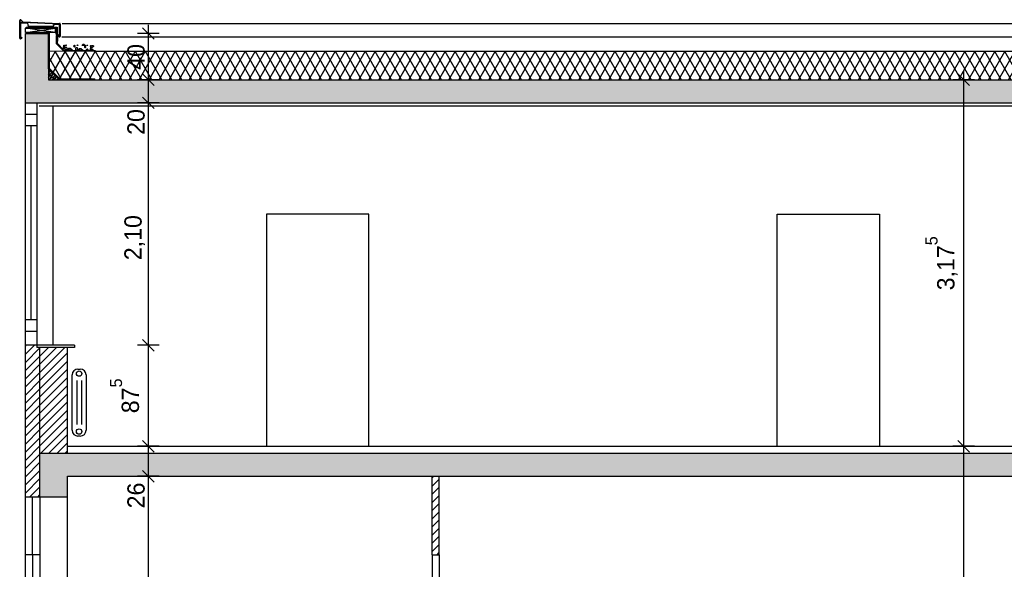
# Model space of a CAD drawing. Extents: x 1 to 209, y 0 to 18.
# Tile 16 of 63: x 29.07 to 37.6, y 9.6 to 14.36. Entities that reach past the tile are written whole.
import ezdxf

# ---------------------------------------------------------------- set-up
doc = ezdxf.new("R2010")
doc.units = 0
doc.header["$MEASUREMENT"] = 0
for name, color, linetype in [('A_1 Dämmung', 7, 'Continuous'), ('A_1 Holz', 7, 'Continuous'), ('A_DE_DECKE', 7, 'Continuous'), ('P_BM_ROHBAU', 7, 'Continuous'), ('P_ZE_SYMBOL', 7, 'Continuous'), ('R_NT_DACH', 7, 'Continuous'), ('R_NT_FENSTER', 7, 'Continuous'), ('R_NT_STAHL', 7, 'Continuous'), ('R_NT_TUER', 7, 'Continuous'), ('R_TR_HIDDEN', 7, 'Continuous'), ('Schraffuren', 7, 'Continuous')]:
    doc.layers.add(name, color=color, linetype=linetype)
doc.styles.add('ERSTELLTER_STIL_1', font='txt')
doc.dimstyles.new('ERSTELLTER_STIL__1', dxfattribs={"dimtxt": 0.15, "dimasz": 0.095, "dimexe": 0.18, "dimexo": 0, "dimgap": 0.09, "dimtad": 1, "dimzin": 0, "dimdsep": 46, "dimtxsty": 'ERSTELLTER_STIL_1', "dimblk": 'ARROWHEAD_6', "dimblk1": 'ARROWHEAD_6', "dimblk2": 'ARROWHEAD_6', "dimcen": 0.09, "dimclrd": 7, "dimclre": 7, "dimclrt": 7, "dimadec": 0, "dimazin": 0, "dimtfac": 1, "dimtdec": 4, "dimtmove": 0, "dimatfit": 3, "dimfxl": 0, "dimtolj": 1, "dimtzin": 0, "dimarcsym": 0})
pattern_1 = [(45, (29.120697, 7.782063), (-0.03535534, 0.03535534), [])]
pattern_2 = [(45, (29.1207, 7.78206), (-0.0919239, 0.0919239), []), (45, (29.07473, 7.82802), (-0.0919239, 0.0919239), [0.0975, -0.0325])]

# ---------------------------------------------------------------- blocks, each defined once
blk = doc.blocks.new('*D40', base_point=(29.1207, 7.7821))
at = {"layer": 'P_BM_ROHBAU', "linetype": 'Continuous'}
for p, q in [((30.1357, 4.9021), (30.2357, 4.8021)), ((30.2794, 4.8521), (30.0919, 4.8521)), ((30.1857, 4.3521), (30.1857, 4.8521)), ((30.2794, 4.3521), (30.0919, 4.3521)), ((30.1357, 4.4021), (30.2357, 4.3021)), ((30.1857, 4.2771), (30.1857, 4.3521))]:
    blk.add_line(p, q, dxfattribs=at)
at = {"layer": 'P_BM_ROHBAU', "char_height": 0.15, "attachment_point": 7, "rotation": 90, "style": 'ERSTELLTER_STIL_1'}
for s, insert in [('{40}', (30.1557, 13.9232)), ('{20}', (30.1557, 13.3594)), ('{2,10}', (30.1557, 12.2737)), ('{87\\A1{\\H0.7x;\\S5^  ;}}', (30.1067, 10.9482)), ('{26}', (30.1557, 10.1244)), ('{2,94}', (30.1557, 8.7325)), ('{20}', (30.1557, 7.5121)), ('{23}', (29.9832, 7.0332)), ('{40}', (30.1557, 6.7182)), ('{1,55}', (30.1557, 5.6575)), ('{23}', (30.1557, 4.5744)), ('{50}', (30.1557, 4.0744))]:
    blk.add_mtext(s, dxfattribs=dict(at, insert=insert))
blk = doc.blocks.new('ARROWHEAD_6')
at = {"color": 0, "linetype": 'Continuous', "lineweight": 0}
for p, q in [((0, 0), (-1, 0)), ((-0.5, -0.5), (0.5, 0.5))]:
    blk.add_line(p, q, dxfattribs=at)
blk = doc.blocks.new('*D41', base_point=(29.1207, 7.7821))
at = {"layer": 'P_BM_ROHBAU', "linetype": 'Continuous'}
for p, q in [((30.1857, 5.0821), (30.1857, 6.6321)), ((30.1357, 5.1321), (30.2357, 5.0321)), ((30.2794, 5.0821), (30.0919, 5.0821)), ((30.1857, 4.8521), (30.1857, 5.0821)), ((30.1357, 4.9021), (30.2357, 4.8021)), ((30.2794, 4.8521), (30.0919, 4.8521))]:
    blk.add_line(p, q, dxfattribs=at)
at = {"layer": 'P_BM_ROHBAU', "char_height": 0.15, "attachment_point": 7, "rotation": 90, "style": 'ERSTELLTER_STIL_1'}
for s, insert in [('{40}', (30.1557, 13.9232)), ('{20}', (30.1557, 13.3594)), ('{2,10}', (30.1557, 12.2737)), ('{87\\A1{\\H0.7x;\\S5^  ;}}', (30.1067, 10.9482)), ('{26}', (30.1557, 10.1244)), ('{2,94}', (30.1557, 8.7325)), ('{20}', (30.1557, 7.5121)), ('{23}', (29.9832, 7.0332)), ('{40}', (30.1557, 6.7182)), ('{1,55}', (30.1557, 5.6575)), ('{23}', (30.1557, 4.5744)), ('{50}', (30.1557, 4.0744))]:
    blk.add_mtext(s, dxfattribs=dict(at, insert=insert))
blk = doc.blocks.new('*D42', base_point=(29.1207, 7.7821))
at = {"layer": 'P_BM_ROHBAU', "linetype": 'Continuous'}
for p, q in [((30.1357, 6.6821), (30.2357, 6.5821)), ((30.2794, 6.6321), (30.0919, 6.6321)), ((30.1857, 5.0821), (30.1857, 6.6321)), ((30.1357, 5.1321), (30.2357, 5.0321))]:
    blk.add_line(p, q, dxfattribs=at)
at = {"layer": 'P_BM_ROHBAU', "char_height": 0.15, "attachment_point": 7, "rotation": 90, "style": 'ERSTELLTER_STIL_1'}
for s, insert in [('{40}', (30.1557, 13.9232)), ('{20}', (30.1557, 13.3594)), ('{2,10}', (30.1557, 12.2737)), ('{87\\A1{\\H0.7x;\\S5^  ;}}', (30.1067, 10.9482)), ('{26}', (30.1557, 10.1244)), ('{2,94}', (30.1557, 8.7325)), ('{20}', (30.1557, 7.5121)), ('{23}', (29.9832, 7.0332)), ('{40}', (30.1557, 6.7182)), ('{1,55}', (30.1557, 5.6575)), ('{23}', (30.1557, 4.5744)), ('{50}', (30.1557, 4.0744))]:
    blk.add_mtext(s, dxfattribs=dict(at, insert=insert))
blk = doc.blocks.new('*D43', base_point=(29.1207, 7.7821))
at = {"layer": 'P_BM_ROHBAU', "linetype": 'Continuous'}
for p, q in [((30.1357, 7.0821), (30.2357, 6.9821)), ((30.1857, 6.6321), (30.1857, 7.0321)), ((30.1357, 6.6821), (30.2357, 6.5821)), ((30.2794, 6.6321), (30.0919, 6.6321))]:
    blk.add_line(p, q, dxfattribs=at)
at = {"layer": 'P_BM_ROHBAU', "char_height": 0.15, "attachment_point": 7, "rotation": 90, "style": 'ERSTELLTER_STIL_1'}
for s, insert in [('{40}', (30.1557, 13.9232)), ('{20}', (30.1557, 13.3594)), ('{2,10}', (30.1557, 12.2737)), ('{87\\A1{\\H0.7x;\\S5^  ;}}', (30.1067, 10.9482)), ('{26}', (30.1557, 10.1244)), ('{2,94}', (30.1557, 8.7325)), ('{20}', (30.1557, 7.5121)), ('{23}', (29.9832, 7.0332)), ('{40}', (30.1557, 6.7182)), ('{1,55}', (30.1557, 5.6575)), ('{23}', (30.1557, 4.5744)), ('{50}', (30.1557, 4.0744))]:
    blk.add_mtext(s, dxfattribs=dict(at, insert=insert))
blk = doc.blocks.new('*D44', base_point=(29.1207, 7.7821))
at = {"layer": 'P_BM_ROHBAU', "linetype": 'Continuous'}
for p, q in [((30.2794, 7.2621), (30.0919, 7.2621)), ((30.1357, 7.3121), (30.2357, 7.2121)), ((30.1857, 7.0321), (30.1857, 7.2621)), ((30.1357, 7.0821), (30.2357, 6.9821)), ((30.2794, 7.0321), (30.0919, 7.0321)), ((30.1857, 6.6321), (30.1857, 7.0321))]:
    blk.add_line(p, q, dxfattribs=at)
at = {"layer": 'P_BM_ROHBAU', "char_height": 0.15, "attachment_point": 7, "rotation": 90, "style": 'ERSTELLTER_STIL_1'}
for s, insert in [('{40}', (30.1557, 13.9232)), ('{20}', (30.1557, 13.3594)), ('{2,10}', (30.1557, 12.2737)), ('{87\\A1{\\H0.7x;\\S5^  ;}}', (30.1067, 10.9482)), ('{26}', (30.1557, 10.1244)), ('{2,94}', (30.1557, 8.7325)), ('{20}', (30.1557, 7.5121)), ('{23}', (29.9832, 7.0332)), ('{40}', (30.1557, 6.7182)), ('{1,55}', (30.1557, 5.6575)), ('{23}', (30.1557, 4.5744)), ('{50}', (30.1557, 4.0744))]:
    blk.add_mtext(s, dxfattribs=dict(at, insert=insert))
blk = doc.blocks.new('*D45', base_point=(29.1207, 7.7821))
at = {"layer": 'P_BM_ROHBAU', "linetype": 'Continuous'}
for p, q in [((30.1857, 7.4621), (30.1857, 10.4021)), ((30.1357, 7.5121), (30.2357, 7.4121)), ((30.2794, 7.4621), (30.0919, 7.4621)), ((30.1857, 7.2621), (30.1857, 7.4621)), ((30.2794, 7.2621), (30.0919, 7.2621)), ((30.1357, 7.3121), (30.2357, 7.2121))]:
    blk.add_line(p, q, dxfattribs=at)
at = {"layer": 'P_BM_ROHBAU', "char_height": 0.15, "attachment_point": 7, "rotation": 90, "style": 'ERSTELLTER_STIL_1'}
for s, insert in [('{40}', (30.1557, 13.9232)), ('{20}', (30.1557, 13.3594)), ('{2,10}', (30.1557, 12.2737)), ('{87\\A1{\\H0.7x;\\S5^  ;}}', (30.1067, 10.9482)), ('{26}', (30.1557, 10.1244)), ('{2,94}', (30.1557, 8.7325)), ('{20}', (30.1557, 7.5121)), ('{23}', (29.9832, 7.0332)), ('{40}', (30.1557, 6.7182)), ('{1,55}', (30.1557, 5.6575)), ('{23}', (30.1557, 4.5744)), ('{50}', (30.1557, 4.0744))]:
    blk.add_mtext(s, dxfattribs=dict(at, insert=insert))
blk = doc.blocks.new('*D46', base_point=(29.1207, 7.7821))
at = {"layer": 'P_BM_ROHBAU', "linetype": 'Continuous'}
for p, q in [((30.1357, 10.4521), (30.2357, 10.3521)), ((30.2794, 10.4021), (30.0919, 10.4021)), ((30.1857, 7.4621), (30.1857, 10.4021)), ((30.1357, 7.5121), (30.2357, 7.4121))]:
    blk.add_line(p, q, dxfattribs=at)
at = {"layer": 'P_BM_ROHBAU', "char_height": 0.15, "attachment_point": 7, "rotation": 90, "style": 'ERSTELLTER_STIL_1'}
for s, insert in [('{40}', (30.1557, 13.9232)), ('{20}', (30.1557, 13.3594)), ('{2,10}', (30.1557, 12.2737)), ('{87\\A1{\\H0.7x;\\S5^  ;}}', (30.1067, 10.9482)), ('{26}', (30.1557, 10.1244)), ('{2,94}', (30.1557, 8.7325)), ('{20}', (30.1557, 7.5121)), ('{23}', (29.9832, 7.0332)), ('{40}', (30.1557, 6.7182)), ('{1,55}', (30.1557, 5.6575)), ('{23}', (30.1557, 4.5744)), ('{50}', (30.1557, 4.0744))]:
    blk.add_mtext(s, dxfattribs=dict(at, insert=insert))
blk = doc.blocks.new('*D47', base_point=(29.1207, 7.7821))
at = {"layer": 'P_BM_ROHBAU', "linetype": 'Continuous'}
for p, q in [((30.1357, 10.7121), (30.2357, 10.6121)), ((30.2794, 10.6621), (30.0919, 10.6621)), ((30.1857, 10.4021), (30.1857, 10.6621)), ((30.1357, 10.4521), (30.2357, 10.3521)), ((30.2794, 10.4021), (30.0919, 10.4021))]:
    blk.add_line(p, q, dxfattribs=at)
at = {"layer": 'P_BM_ROHBAU', "char_height": 0.15, "attachment_point": 7, "rotation": 90, "style": 'ERSTELLTER_STIL_1'}
for s, insert in [('{40}', (30.1557, 13.9232)), ('{20}', (30.1557, 13.3594)), ('{2,10}', (30.1557, 12.2737)), ('{87\\A1{\\H0.7x;\\S5^  ;}}', (30.1067, 10.9482)), ('{26}', (30.1557, 10.1244)), ('{2,94}', (30.1557, 8.7325)), ('{20}', (30.1557, 7.5121)), ('{23}', (29.9832, 7.0332)), ('{40}', (30.1557, 6.7182)), ('{1,55}', (30.1557, 5.6575)), ('{23}', (30.1557, 4.5744)), ('{50}', (30.1557, 4.0744))]:
    blk.add_mtext(s, dxfattribs=dict(at, insert=insert))
blk = doc.blocks.new('*D48', base_point=(29.1207, 7.7821))
at = {"layer": 'P_BM_ROHBAU', "linetype": 'Continuous'}
for p, q in [((30.1857, 11.5371), (30.1857, 13.6371)), ((30.2794, 11.5371), (30.0919, 11.5371)), ((30.1357, 11.5871), (30.2357, 11.4871)), ((30.1857, 10.6621), (30.1857, 11.5371)), ((30.1357, 10.7121), (30.2357, 10.6121)), ((30.2794, 10.6621), (30.0919, 10.6621))]:
    blk.add_line(p, q, dxfattribs=at)
at = {"layer": 'P_BM_ROHBAU', "char_height": 0.15, "attachment_point": 7, "rotation": 90, "style": 'ERSTELLTER_STIL_1'}
for s, insert in [('{40}', (30.1557, 13.9232)), ('{20}', (30.1557, 13.3594)), ('{2,10}', (30.1557, 12.2737)), ('{87\\A1{\\H0.7x;\\S5^  ;}}', (30.1067, 10.9482)), ('{26}', (30.1557, 10.1244)), ('{2,94}', (30.1557, 8.7325)), ('{20}', (30.1557, 7.5121)), ('{23}', (29.9832, 7.0332)), ('{40}', (30.1557, 6.7182)), ('{1,55}', (30.1557, 5.6575)), ('{23}', (30.1557, 4.5744)), ('{50}', (30.1557, 4.0744))]:
    blk.add_mtext(s, dxfattribs=dict(at, insert=insert))
blk = doc.blocks.new('*D49', base_point=(29.1207, 7.7821))
at = {"layer": 'P_BM_ROHBAU', "linetype": 'Continuous'}
for p, q in [((30.1357, 13.6871), (30.2357, 13.5871)), ((30.2794, 13.6371), (30.0919, 13.6371)), ((30.1857, 11.5371), (30.1857, 13.6371)), ((30.1357, 11.5871), (30.2357, 11.4871))]:
    blk.add_line(p, q, dxfattribs=at)
at = {"layer": 'P_BM_ROHBAU', "char_height": 0.15, "attachment_point": 7, "rotation": 90, "style": 'ERSTELLTER_STIL_1'}
for s, insert in [('{40}', (30.1557, 13.9232)), ('{20}', (30.1557, 13.3594)), ('{2,10}', (30.1557, 12.2737)), ('{87\\A1{\\H0.7x;\\S5^  ;}}', (30.1067, 10.9482)), ('{26}', (30.1557, 10.1244)), ('{2,94}', (30.1557, 8.7325)), ('{20}', (30.1557, 7.5121)), ('{23}', (29.9832, 7.0332)), ('{40}', (30.1557, 6.7182)), ('{1,55}', (30.1557, 5.6575)), ('{23}', (30.1557, 4.5744)), ('{50}', (30.1557, 4.0744))]:
    blk.add_mtext(s, dxfattribs=dict(at, insert=insert))
blk = doc.blocks.new('*D50', base_point=(29.1207, 7.7821))
at = {"layer": 'P_BM_ROHBAU', "linetype": 'Continuous'}
for p, q in [((30.2794, 13.8371), (30.0919, 13.8371)), ((30.1357, 13.8871), (30.2357, 13.7871)), ((30.1857, 13.6371), (30.1857, 13.8371)), ((30.1357, 13.6871), (30.2357, 13.5871)), ((30.2794, 13.6371), (30.0919, 13.6371))]:
    blk.add_line(p, q, dxfattribs=at)
at = {"layer": 'P_BM_ROHBAU', "char_height": 0.15, "attachment_point": 7, "rotation": 90, "style": 'ERSTELLTER_STIL_1'}
for s, insert in [('{40}', (30.1557, 13.9232)), ('{20}', (30.1557, 13.3594)), ('{2,10}', (30.1557, 12.2737)), ('{87\\A1{\\H0.7x;\\S5^  ;}}', (30.1067, 10.9482)), ('{26}', (30.1557, 10.1244)), ('{2,94}', (30.1557, 8.7325)), ('{20}', (30.1557, 7.5121)), ('{23}', (29.9832, 7.0332)), ('{40}', (30.1557, 6.7182)), ('{1,55}', (30.1557, 5.6575)), ('{23}', (30.1557, 4.5744)), ('{50}', (30.1557, 4.0744))]:
    blk.add_mtext(s, dxfattribs=dict(at, insert=insert))
blk = doc.blocks.new('*D51', base_point=(29.1207, 7.7821))
at = {"layer": 'P_BM_ROHBAU', "linetype": 'Continuous'}
for p, q in [((30.2357, 14.1871), (30.1357, 14.2871)), ((30.1857, 14.2371), (30.1857, 14.3121)), ((30.2794, 14.2371), (30.0919, 14.2371)), ((30.1857, 13.8371), (30.1857, 14.2371)), ((30.2794, 13.8371), (30.0919, 13.8371)), ((30.1357, 13.8871), (30.2357, 13.7871))]:
    blk.add_line(p, q, dxfattribs=at)
at = {"layer": 'P_BM_ROHBAU', "char_height": 0.15, "attachment_point": 7, "rotation": 90, "style": 'ERSTELLTER_STIL_1'}
for s, insert in [('{40}', (30.1557, 13.9232)), ('{20}', (30.1557, 13.3594)), ('{2,10}', (30.1557, 12.2737)), ('{87\\A1{\\H0.7x;\\S5^  ;}}', (30.1067, 10.9482)), ('{26}', (30.1557, 10.1244)), ('{2,94}', (30.1557, 8.7325)), ('{20}', (30.1557, 7.5121)), ('{23}', (29.9832, 7.0332)), ('{40}', (30.1557, 6.7182)), ('{1,55}', (30.1557, 5.6575)), ('{23}', (30.1557, 4.5744)), ('{50}', (30.1557, 4.0744))]:
    blk.add_mtext(s, dxfattribs=dict(at, insert=insert))
blk = doc.blocks.new('*D52', base_point=(29.1207, 7.7821))
at = {"layer": 'P_BM_ROHBAU', "linetype": 'Continuous'}
for p, q in [((37.2514, 5.0821), (37.2514, 7.4621)), ((37.2014, 5.1321), (37.3014, 5.0321)), ((37.3452, 5.0821), (37.1577, 5.0821)), ((37.2514, 4.8521), (37.2514, 5.0821)), ((37.2014, 4.9021), (37.3014, 4.8021)), ((37.3452, 4.8521), (37.1577, 4.8521)), ((37.2514, 4.7771), (37.2514, 4.8521))]:
    blk.add_line(p, q, dxfattribs=at)
at = {"layer": 'P_BM_ROHBAU', "char_height": 0.15, "attachment_point": 7, "rotation": 90, "style": 'ERSTELLTER_STIL_1'}
for s, insert in [('{3,17\\A1{\\H0.7x;\\S5^  ;}}', (37.1991, 12.0125)), ('{3,20}', (37.2214, 8.8625)), ('{2,38}', (37.2214, 6.0725)), ('{23}', (37.2214, 4.5744))]:
    blk.add_mtext(s, dxfattribs=dict(at, insert=insert))
blk = doc.blocks.new('*D53', base_point=(29.1207, 7.7821))
at = {"layer": 'P_BM_ROHBAU', "linetype": 'Continuous'}
for p, q in [((37.2514, 7.4621), (37.2514, 10.6621)), ((37.2014, 7.5121), (37.3014, 7.4121)), ((37.3452, 7.4621), (37.1577, 7.4621)), ((37.2514, 5.0821), (37.2514, 7.4621)), ((37.2014, 5.1321), (37.3014, 5.0321))]:
    blk.add_line(p, q, dxfattribs=at)
at = {"layer": 'P_BM_ROHBAU', "char_height": 0.15, "attachment_point": 7, "rotation": 90, "style": 'ERSTELLTER_STIL_1'}
for s, insert in [('{3,17\\A1{\\H0.7x;\\S5^  ;}}', (37.1991, 12.0125)), ('{3,20}', (37.2214, 8.8625)), ('{2,38}', (37.2214, 6.0725)), ('{23}', (37.2214, 4.5744))]:
    blk.add_mtext(s, dxfattribs=dict(at, insert=insert))
blk = doc.blocks.new('*D54', base_point=(29.1207, 7.7821))
at = {"layer": 'P_BM_ROHBAU', "linetype": 'Continuous'}
for p, q in [((37.2014, 10.7121), (37.3014, 10.6121)), ((37.3452, 10.6621), (37.1577, 10.6621)), ((37.2514, 7.4621), (37.2514, 10.6621)), ((37.2014, 7.5121), (37.3014, 7.4121))]:
    blk.add_line(p, q, dxfattribs=at)
at = {"layer": 'P_BM_ROHBAU', "char_height": 0.15, "attachment_point": 7, "rotation": 90, "style": 'ERSTELLTER_STIL_1'}
for s, insert in [('{3,17\\A1{\\H0.7x;\\S5^  ;}}', (37.1991, 12.0125)), ('{3,20}', (37.2214, 8.8625)), ('{2,38}', (37.2214, 6.0725)), ('{23}', (37.2214, 4.5744))]:
    blk.add_mtext(s, dxfattribs=dict(at, insert=insert))
blk = doc.blocks.new('*D55', base_point=(29.1207, 7.7821))
at = {"layer": 'P_BM_ROHBAU', "linetype": 'Continuous'}
for p, q in [((37.2514, 13.8371), (37.2514, 13.9121)), ((37.3452, 13.8371), (37.1577, 13.8371)), ((37.3014, 13.7871), (37.2014, 13.8871)), ((37.2514, 10.6621), (37.2514, 13.8371)), ((37.2014, 10.7121), (37.3014, 10.6121))]:
    blk.add_line(p, q, dxfattribs=at)
at = {"layer": 'P_BM_ROHBAU', "char_height": 0.15, "attachment_point": 7, "rotation": 90, "style": 'ERSTELLTER_STIL_1'}
for s, insert in [('{3,17\\A1{\\H0.7x;\\S5^  ;}}', (37.1991, 12.0125)), ('{3,20}', (37.2214, 8.8625)), ('{2,38}', (37.2214, 6.0725)), ('{23}', (37.2214, 4.5744))]:
    blk.add_mtext(s, dxfattribs=dict(at, insert=insert))

msp = doc.modelspace()

# ---------------------------------------------------------------- hatches: boundary and pattern name
at = {"layer": 'A_1 Dämmung', "linetype": 'Continuous'}
for points in [[(29.1757, 14.2919), (29.1507, 14.2919), (29.1507, 14.2849), (29.1757, 14.2849)], [(29.2257, 14.2919), (29.2007, 14.2919), (29.2007, 14.2849), (29.2257, 14.2849)], [(29.2578, 14.2919), (29.2507, 14.2919), (29.2507, 14.2849), (29.2578, 14.2849)], [(29.2722, 14.2919), (29.2578, 14.2919), (29.2578, 14.2849), (29.2722, 14.2849)], [(29.3292, 14.2849), (29.3292, 14.2919), (29.3007, 14.2919), (29.3007, 14.2849)], [(29.3831, 14.2849), (29.3831, 14.2919), (29.3542, 14.2919), (29.3542, 14.2849)], [(29.3946, 14.2833), (29.3877, 14.2833), (29.3877, 14.2583), (29.3947, 14.2583)], [(29.1758, 14.2448), (29.1507, 14.2448), (29.1507, 14.2378), (29.1758, 14.2378)], [(29.2258, 14.2448), (29.2008, 14.2448), (29.2008, 14.2378), (29.2258, 14.2378)], [(29.2754, 14.2448), (29.2508, 14.2448), (29.2508, 14.2378), (29.2754, 14.2378)], [(29.3277, 14.2448), (29.3008, 14.2448), (29.3008, 14.2378), (29.3207, 14.2378), (29.3207, 14.2333), (29.3277, 14.2333)], [(29.3207, 14.1826), (29.3277, 14.1826), (29.3277, 14.1883, -0.044265), (29.3277, 14.1913), (29.3277, 14.2076), (29.3207, 14.2076)], [(29.3947, 14.2231), (29.3947, 14.2205), (29.4017, 14.2205), (29.4017, 14.2241), (29.3947, 14.2347), (29.3947, 14.237), (29.3877, 14.237), (29.3877, 14.2335)], [(29.3947, 14.2205), (29.3877, 14.2205), (29.3877, 14.1955), (29.3947, 14.1955)], [(29.3947, 14.1705), (29.3877, 14.1705), (29.3877, 14.152), (29.3932, 14.1463), (29.3982, 14.1512), (29.3947, 14.1548)], [(29.3947, 14.1869), (29.4018, 14.1869), (29.4018, 14.2062), (29.3947, 14.2062)], [(29.3277, 14.1576), (29.3207, 14.1576), (29.3207, 14.1326), (29.3277, 14.1326)], [(29.3207, 14.0826), (29.3277, 14.0826), (29.3277, 14.1076), (29.3207, 14.1076)], [(29.4185, 14.1301), (29.4156, 14.1332), (29.4106, 14.1283), (29.4185, 14.1201)], [(29.4185, 14.1301), (29.4185, 14.1201), (29.4279, 14.1104), (29.433, 14.1152)], [(29.4503, 14.0972), (29.4453, 14.0924), (29.4533, 14.0841), (29.4533, 14.0841), (29.4593, 14.0841), (29.4593, 14.0911), (29.4563, 14.0911)], [(29.5093, 14.0904), (29.4843, 14.0907), (29.4843, 14.0837), (29.5093, 14.0834)], [(29.5593, 14.0898), (29.5343, 14.0901), (29.5342, 14.0831), (29.5592, 14.0828)], [(29.5923, 14.0893), (29.5843, 14.0894), (29.5842, 14.0824), (29.5923, 14.0823)], [(29.6093, 14.0891), (29.5923, 14.0893), (29.5923, 14.0823), (29.6092, 14.0821)], [(29.6566, 14.0885), (29.6343, 14.0888), (29.6342, 14.0818), (29.6566, 14.0815)], [(29.6593, 14.0885), (29.6566, 14.0885), (29.6566, 14.0815), (29.6592, 14.0815)], [(29.7093, 14.0878), (29.6843, 14.0881), (29.6842, 14.0811), (29.7092, 14.0808)], [(29.3277, 14.0576), (29.3207, 14.0576), (29.3207, 14.0326), (29.3277, 14.0326)], [(29.3277, 14.0076), (29.3207, 14.0076), (29.3207, 13.9826), (29.3277, 13.9826, -0.116838), (29.3277, 13.9904)], [(29.3277, 13.9564), (29.3277, 13.9576), (29.3207, 13.9576), (29.3207, 13.9363), (29.3277, 13.9363), (29.3277, 13.9484, -0.119278)], [(29.3375, 13.9246), (29.3325, 13.9196), (29.3444, 13.9077), (29.3446, 13.9076), (29.3447, 13.9075), (29.3502, 13.9019), (29.3552, 13.9069)], [(29.3728, 13.8892), (29.3679, 13.8843), (29.3704, 13.8817), (29.3706, 13.8817), (29.3707, 13.8815), (29.3834, 13.8687), (29.3836, 13.8687), (29.3837, 13.8685), (29.3856, 13.8666), (29.3905, 13.8715)], [(29.4262, 13.8441), (29.418, 13.8441), (29.4082, 13.8539), (29.4033, 13.8489), (29.4151, 13.8371), (29.4262, 13.8371)], [(29.4762, 13.8441), (29.4512, 13.8441), (29.4512, 13.8371), (29.4762, 13.8371)], [(29.5262, 13.8441), (29.5012, 13.8441), (29.5012, 13.8371), (29.5262, 13.8371)], [(29.5762, 13.8441), (29.5512, 13.8441), (29.5512, 13.8371), (29.5762, 13.8371)], [(29.6262, 13.8441), (29.6012, 13.8441), (29.6012, 13.8371), (29.6262, 13.8371)], [(29.6566, 13.8441), (29.6512, 13.8441), (29.6512, 13.8371), (29.6566, 13.8371)], [(29.6762, 13.8441), (29.6566, 13.8441), (29.6566, 13.8371), (29.6762, 13.8371)], [(29.7233, 13.8441), (29.7012, 13.8441), (29.7012, 13.8371), (29.7233, 13.8371)]]:
    msp.add_hatch(color=256, dxfattribs=at).paths.add_polyline_path(points, flags=0)
at = {"layer": 'Schraffuren', "linetype": 'Continuous'}
h = msp.add_hatch(dxfattribs=at)
h.set_pattern_fill('Beton__Stahlbeton_0005', color=256, style=0, pattern_type=2)
h.set_pattern_definition(pattern_2)
h.paths.add_polyline_path([(29.3207, 13.8546), (29.3207, 14.2371), (29.1207, 14.2371), (29.1207, 13.6371), (29.4857, 13.6371), (57.9857, 13.6371), (57.9857, 13.8371), (29.3207, 13.8371)], flags=0)
h = msp.add_hatch(dxfattribs=at)
h.set_pattern_fill('Dämmung__weich_0005', color=256, style=0, pattern_type=2)
h.set_pattern_definition([(60, (29.1207, 7.78206), (-0.0649519, 0.0375), []), (120, (29.1207, 7.78206), (0.0649519, 0.0375), [])])
h.paths.add_polyline_path([(29.3277, 14.0858), (29.3277, 13.9344), (29.4167, 13.8454), (29.4205, 13.8441), (29.7233, 13.8441), (29.7233, 13.8371), (57.8807, 13.8371), (57.8807, 14.0809), (29.7151, 14.0807)], flags=0)
h = msp.add_hatch(dxfattribs=at)
h.set_pattern_fill('MW_HLZ_0005', color=256, style=0, pattern_type=2)
h.set_pattern_definition(pattern_1)
h.paths.add_polyline_path([(29.2457, 11.5171), (29.2207, 11.5171), (29.2207, 11.5371), (29.1207, 11.5371), (29.1207, 10.2221), (29.2457, 10.2221)], flags=0)
h = msp.add_hatch(dxfattribs=at)
h.set_pattern_fill('MW_HLZ_0005', color=256, style=0, pattern_type=2)
h.set_pattern_definition(pattern_1)
h.paths.add_polyline_path([(29.2457, 11.5171), (29.2457, 10.6021), (29.4857, 10.6021), (29.4857, 11.5171)], flags=0)
h = msp.add_hatch(dxfattribs=at)
h.set_pattern_fill('Beton__Stahlbeton_0005', color=256, style=0, pattern_type=2)
h.set_pattern_definition(pattern_2)
h.paths.add_polyline_path([(58.2457, 10.4021), (58.2457, 10.6021), (29.2457, 10.6021), (29.2457, 10.2221), (29.4857, 10.2221), (29.4857, 10.4021)], flags=0)
h = msp.add_hatch(dxfattribs=at)
h.set_pattern_fill('MW_HLZ_0005', color=256, style=0, pattern_type=2)
h.set_pattern_definition(pattern_1)
h.paths.add_polyline_path([(32.7057, 10.4021), (32.6457, 10.4021), (32.6457, 9.7221), (32.7057, 9.7221)], flags=0)

# ---------------------------------------------------------------- linework, layer by layer
at = {"layer": 'A_1 Dämmung', "linetype": 'Continuous'}
for p, q in [((29.1257, 14.2849), (29.1257, 14.2919)), ((29.1257, 14.2919), (29.3946, 14.2919)), ((29.1257, 14.2849), (29.3877, 14.2849)), ((29.1507, 14.2849), (29.1507, 14.2919)), ((29.1757, 14.2849), (29.1757, 14.2919)), ((29.2007, 14.2849), (29.2007, 14.2919)), ((29.2257, 14.2849), (29.2257, 14.2919)), ((29.2507, 14.2849), (29.2507, 14.2919)), ((29.2722, 14.2849), (29.2722, 14.2919)), ((29.2757, 14.2849), (29.2757, 14.2919)), ((29.3007, 14.2849), (29.3007, 14.2919)), ((29.3292, 14.2849), (29.3292, 14.2919)), ((29.3542, 14.2849), (29.3542, 14.2919)), ((29.3831, 14.2849), (29.3831, 14.2919)), ((29.3877, 14.2335), (29.3877, 14.2849)), ((29.3877, 14.2448), (29.3877, 14.2848)), ((29.3877, 14.2448), (29.3877, 14.2848)), ((29.3947, 14.2833), (29.3877, 14.2833)), ((29.3947, 14.2583), (29.3877, 14.2583)), ((29.3946, 14.2919), (29.3947, 14.2347)), ((29.3277, 14.2448), (29.1207, 14.2448)), ((29.3207, 14.2378), (29.1207, 14.2378)), ((29.1257, 14.2378), (29.1257, 14.2448)), ((29.1507, 14.2378), (29.1507, 14.2448)), ((29.1507, 14.2378), (29.3207, 14.2378)), ((29.1758, 14.2378), (29.1758, 14.2448)), ((29.2008, 14.2378), (29.2008, 14.2448)), ((29.2258, 14.2378), (29.2258, 14.2448)), ((29.2508, 14.2378), (29.2508, 14.2448)), ((29.2758, 14.2378), (29.2758, 14.2448)), ((29.3008, 14.2378), (29.3008, 14.2448)), ((29.3207, 14.2333), (29.3207, 14.2378)), ((29.3277, 14.2333), (29.3207, 14.2333)), ((29.3277, 14.2333), (29.3207, 14.2333)), ((29.3207, 13.9315), (29.3207, 14.2311)), ((29.3277, 14.2076), (29.3207, 14.2076)), ((29.3242, 14.2076), (29.3207, 14.2076)), ((29.3277, 14.1826), (29.3207, 14.1826)), ((29.3277, 14.2333), (29.3277, 14.2448)), ((29.3277, 13.9344), (29.3277, 14.2333)), ((29.3947, 14.237), (29.3877, 14.237)), ((29.3947, 14.2231), (29.3877, 14.2335)), ((29.3877, 14.2205), (29.3947, 14.2205)), ((29.3877, 14.2205), (29.3877, 14.152)), ((29.3947, 14.1955), (29.3877, 14.1955)), ((29.3947, 14.1705), (29.3877, 14.1705)), ((29.4017, 14.2241), (29.3947, 14.2347)), ((29.3947, 14.2231), (29.3947, 14.1548)), ((29.3947, 14.2205), (29.4017, 14.2205)), ((29.4017, 14.2062), (29.3947, 14.2062)), ((29.4017, 14.1869), (29.3947, 14.1869)), ((29.4018, 14.1704), (29.3947, 14.1704)), ((29.4018, 14.1704), (29.4017, 14.2241)), ((29.4018, 14.1704), (29.4017, 14.2241)), ((29.3277, 14.1576), (29.3207, 14.1576)), ((29.3277, 14.1326), (29.3207, 14.1326)), ((29.3277, 14.1076), (29.3207, 14.1076)), ((29.3277, 14.0826), (29.3207, 14.0826)), ((29.7152, 14.0807), (29.3277, 14.0858)), ((29.3877, 14.152), (29.4533, 14.0841)), ((29.3982, 14.1512), (29.3932, 14.1463)), ((29.3947, 14.1548), (29.4563, 14.0911)), ((29.4156, 14.1332), (29.4106, 14.1283)), ((29.433, 14.1152), (29.4279, 14.1104)), ((29.4503, 14.0972), (29.4453, 14.0924)), ((29.7269, 14.0876), (29.4563, 14.0911)), ((29.4593, 14.0841), (29.4593, 14.0911)), ((29.4593, 14.0841), (29.4593, 14.0876)), ((29.4843, 14.0837), (29.4843, 14.0907)), ((29.5093, 14.0834), (29.5093, 14.0904)), ((29.5342, 14.0831), (29.5343, 14.0901)), ((29.5592, 14.0828), (29.5593, 14.0898)), ((29.5842, 14.0824), (29.5843, 14.0894)), ((29.6092, 14.0821), (29.6093, 14.0891)), ((29.6342, 14.0818), (29.6343, 14.0888)), ((29.6592, 14.0815), (29.6593, 14.0885)), ((29.6842, 14.0811), (29.6843, 14.0881)), ((29.7092, 14.0808), (29.7093, 14.0878)), ((57.8807, 14.0809), (29.7151, 14.0807)), ((29.3277, 14.0576), (29.3207, 14.0576)), ((29.3242, 14.0576), (29.3207, 14.0576)), ((29.3277, 14.0326), (29.3207, 14.0326)), ((29.3277, 14.0076), (29.3207, 14.0076)), ((29.3277, 13.9826), (29.3207, 13.9826)), ((29.3277, 13.9576), (29.3207, 13.9576)), ((29.3277, 13.9363), (29.3207, 13.9363)), ((29.4151, 13.8371), (29.3207, 13.9315)), ((29.3251, 13.9239), (29.3207, 13.9216)), ((29.3207, 13.8858), (29.3349, 13.9141)), ((29.3207, 13.9022), (29.3381, 13.9109)), ((29.3316, 13.9206), (29.3251, 13.9239)), ((29.418, 13.8441), (29.3277, 13.9344)), ((29.3349, 13.9141), (29.3316, 13.9206)), ((29.3325, 13.9196), (29.3375, 13.9246)), ((29.3381, 13.9109), (29.3446, 13.9076)), ((29.3446, 13.9076), (29.3479, 13.9011)), ((29.3239, 13.8482), (29.3206, 13.8547)), ((29.3479, 13.9011), (29.3207, 13.8551)), ((29.3207, 13.8827), (29.3511, 13.8979)), ((29.3641, 13.8849), (29.3207, 13.8632)), ((29.3238, 13.8483), (29.3303, 13.8451)), ((29.3303, 13.8451), (29.3771, 13.8719)), ((29.3357, 13.8456), (29.3608, 13.8881)), ((29.3502, 13.9019), (29.3552, 13.9069)), ((29.3511, 13.8979), (29.3576, 13.8946)), ((29.3895, 13.8586), (29.3511, 13.8371)), ((29.3738, 13.8751), (29.3548, 13.8371)), ((29.3608, 13.8881), (29.3576, 13.8946)), ((29.3679, 13.8843), (29.3728, 13.8892)), ((29.3738, 13.8751), (29.3706, 13.8817)), ((29.3743, 13.8371), (29.3866, 13.8617)), ((29.3771, 13.8719), (29.3836, 13.8687)), ((29.3836, 13.8687), (29.3868, 13.8622)), ((29.3856, 13.8666), (29.3905, 13.8715)), ((29.3861, 13.8371), (29.4029, 13.8455)), ((29.3938, 13.8371), (29.3996, 13.8487)), ((29.4029, 13.8455), (29.4094, 13.8422)), ((29.4033, 13.8489), (29.4082, 13.8539)), ((29.4094, 13.8422), (29.4119, 13.8371)), ((29.4151, 13.8371), (29.7117, 13.8371)), ((29.4205, 13.8441), (29.4167, 13.8454)), ((29.418, 13.8441), (29.7233, 13.8441)), ((29.4262, 13.8441), (29.4262, 13.8371)), ((29.4512, 13.8441), (29.4512, 13.8371)), ((29.4762, 13.8441), (29.4762, 13.8371)), ((29.5012, 13.8441), (29.5012, 13.8371)), ((29.5262, 13.8441), (29.5262, 13.8371)), ((29.5512, 13.8441), (29.5512, 13.8371)), ((29.5762, 13.8441), (29.5762, 13.8371)), ((29.5762, 13.8406), (29.5762, 13.8371)), ((29.6012, 13.8441), (29.6012, 13.8371)), ((29.6262, 13.8441), (29.6262, 13.8371)), ((29.6512, 13.8441), (29.6512, 13.8371)), ((29.6512, 13.8406), (29.6512, 13.8371)), ((29.6762, 13.8441), (29.6762, 13.8371)), ((29.7012, 13.8441), (29.7012, 13.8371))]:
    msp.add_line(p, q, dxfattribs=at)
at = {"layer": 'A_1 Dämmung', "linetype": 'Continuous', "flags": 128}
for points in [[(29.3207, 13.8371), (29.7233, 13.8371)], [(29.418, 13.8441), (29.7152, 13.8441)]]:
    msp.add_lwpolyline(points, dxfattribs=at)
at = {"layer": 'A_1 Holz', "linetype": 'Continuous'}
for p, q in [((29.1207, 14.2448), (29.3807, 14.2848)), ((29.3807, 14.2448), (29.1207, 14.2848)), ((29.1207, 14.2448), (29.1207, 14.2848)), ((29.3807, 14.2848), (29.1207, 14.2848)), ((29.3807, 14.2448), (29.3807, 14.2848)), ((29.3807, 14.2448), (29.1207, 14.2448)), ((29.5457, 11.5371), (29.2207, 11.5371)), ((29.2207, 11.5371), (29.2207, 11.5171)), ((29.5457, 11.5371), (29.5457, 11.5171)), ((29.5457, 11.5171), (29.2207, 11.5171))]:
    msp.add_line(p, q, dxfattribs=at)
at = {"layer": 'A_DE_DECKE', "linetype": 'Continuous'}
msp.add_line((29.2407, 13.6121), (51.9257, 13.6121), dxfattribs=at)
at = {"layer": 'P_ZE_SYMBOL', "linetype": 'Continuous'}
for p, q in [((29.5257, 10.8006), (29.5257, 11.2806)), ((29.5757, 11.3306), (29.5957, 11.3306)), ((29.6457, 11.2806), (29.6457, 10.8006)), ((29.5657, 11.2306), (29.5657, 10.8506)), ((29.6057, 11.2306), (29.6057, 10.8506)), ((29.5957, 10.7506), (29.5757, 10.7506))]:
    msp.add_line(p, q, dxfattribs=at)
for centre in [(29.5857, 11.2915), (29.5857, 10.7898)]:
    msp.add_circle(centre, 0.0234, dxfattribs=at)
for centre, start, end in [((29.5757, 11.2806), 90, 180), ((29.5957, 11.2806), 0, 90), ((29.5757, 10.8006), 180, 270), ((29.5957, 10.8006), 270, 0)]:
    msp.add_arc(centre, 0.05, start, end, dxfattribs=at)
at = {"layer": 'R_NT_DACH', "linetype": 'Continuous'}
for p, q in [((29.4384, 14.3253), (52.0608, 14.3253)), ((29.4367, 14.209), (52.0608, 14.209))]:
    msp.add_line(p, q, dxfattribs=at)
at = {"layer": 'R_NT_DACH', "linetype": 'Continuous', "flags": 128}
for points in [[(29.4612, 14.1131), (29.4617, 14.1154), (29.4584, 14.1178), (29.4551, 14.1198), (29.4531, 14.121), (29.4501, 14.1209), (29.4479, 14.1192), (29.4475, 14.1164), (29.449, 14.1141), (29.4514, 14.1116), (29.4554, 14.1083), (29.4586, 14.1071), (29.4601, 14.1083), (29.4608, 14.1105)], [(29.4638, 14.1139), (29.4651, 14.1164), (29.4722, 14.1196), (29.4759, 14.1175), (29.478, 14.1121), (29.4804, 14.1062), (29.4841, 14.102), (29.4786, 14.0954), (29.4715, 14.0951), (29.4653, 14.0989), (29.4662, 14.1043), (29.4654, 14.1093)], [(29.4728, 14.1338), (29.4755, 14.1335), (29.4773, 14.1338), (29.4769, 14.136), (29.4755, 14.1374), (29.4747, 14.1379), (29.4715, 14.1377), (29.4698, 14.1357), (29.4677, 14.1344), (29.4677, 14.1329), (29.4684, 14.132), (29.4702, 14.1327), (29.4718, 14.1338)], [(29.5004, 14.0948), (29.4971, 14.095), (29.4906, 14.0955), (29.4862, 14.0956), (29.4843, 14.0974), (29.4847, 14.1001), (29.4874, 14.1022), (29.49, 14.1038), (29.4937, 14.1071), (29.4957, 14.1091), (29.4992, 14.1116), (29.503, 14.1111), (29.5051, 14.1094), (29.5062, 14.1094), (29.5078, 14.1095), (29.5102, 14.1089), (29.5113, 14.1083), (29.5127, 14.1067), (29.5136, 14.1042), (29.5158, 14.102), (29.5219, 14.1014), (29.524, 14.0994), (29.5247, 14.0965), (29.5198, 14.0937), (29.5116, 14.0943), (29.5048, 14.0942), (29.5019, 14.0949)], [(29.5456, 14.1221), (29.5494, 14.1234), (29.552, 14.1252), (29.5516, 14.13), (29.5494, 14.133), (29.5471, 14.135), (29.5422, 14.1338), (29.5393, 14.1319), (29.5385, 14.1289), (29.5398, 14.1245), (29.5417, 14.1225), (29.5433, 14.122)], [(29.556, 14.1112), (29.5573, 14.1136), (29.5644, 14.1169), (29.5682, 14.1148), (29.5702, 14.1093), (29.5726, 14.1035), (29.5763, 14.0993), (29.5708, 14.0927), (29.5637, 14.0924), (29.5575, 14.0962), (29.5584, 14.1016), (29.5577, 14.1066)], [(29.5766, 14.1363), (29.5742, 14.1338), (29.5715, 14.1336), (29.5678, 14.1344), (29.5686, 14.1374), (29.5713, 14.1381), (29.5757, 14.1372)], [(29.5926, 14.0921), (29.5893, 14.0923), (29.5828, 14.0928), (29.5784, 14.0928), (29.5766, 14.0947), (29.5769, 14.0974), (29.5796, 14.0995), (29.5822, 14.101), (29.5859, 14.1044), (29.5879, 14.1063), (29.5914, 14.1089), (29.5952, 14.1084), (29.5973, 14.1066), (29.5984, 14.1066), (29.6, 14.1068), (29.6024, 14.1062), (29.6035, 14.1056), (29.6049, 14.104), (29.6058, 14.1014), (29.608, 14.0993), (29.6141, 14.0986), (29.6162, 14.0966), (29.6169, 14.0938), (29.612, 14.091), (29.6038, 14.0915), (29.597, 14.0915), (29.5941, 14.0922)], [(29.6252, 14.1339), (29.6182, 14.1334), (29.6134, 14.1344), (29.6144, 14.1401), (29.6183, 14.1435), (29.6205, 14.1448), (29.6288, 14.144), (29.6332, 14.1389), (29.6385, 14.1353), (29.6385, 14.1312), (29.6366, 14.129), (29.6318, 14.131), (29.6277, 14.1339)], [(29.6381, 14.1153), (29.6419, 14.1166), (29.6445, 14.1184), (29.6441, 14.1232), (29.6419, 14.1262), (29.6396, 14.1282), (29.6347, 14.127), (29.6318, 14.1251), (29.631, 14.1221), (29.6323, 14.1177), (29.6342, 14.1157), (29.6358, 14.1152)], [(29.661, 14.0999), (29.6594, 14.1017), (29.6555, 14.1007), (29.6519, 14.0994), (29.6497, 14.0986), (29.6479, 14.0962), (29.6478, 14.0934), (29.6497, 14.0913), (29.6525, 14.091), (29.6559, 14.0914), (29.661, 14.0924), (29.6639, 14.094), (29.664, 14.096), (29.6627, 14.0979)], [(29.6614, 14.1353), (29.6591, 14.1328), (29.6563, 14.1326), (29.6527, 14.1334), (29.6534, 14.1364), (29.6561, 14.1371), (29.6606, 14.1362)], [(29.6833, 14.1022), (29.6877, 14.1048), (29.6902, 14.1084), (29.6896, 14.1132), (29.6872, 14.1154), (29.6838, 14.1143), (29.683, 14.1103), (29.6833, 14.1071), (29.6813, 14.1049), (29.6817, 14.1025)], [(29.6825, 14.1241), (29.6862, 14.1251), (29.6886, 14.1247), (29.691, 14.1264), (29.6874, 14.1301), (29.6858, 14.1309), (29.683, 14.1316), (29.6816, 14.1284), (29.6826, 14.1265), (29.6821, 14.1249)], [(29.697, 14.091), (29.6889, 14.0905), (29.6849, 14.0912), (29.6828, 14.0962), (29.6834, 14.0996), (29.6883, 14.1018), (29.6915, 14.1023), (29.6963, 14.1025), (29.6999, 14.1014), (29.7019, 14.1014), (29.7043, 14.0992), (29.7045, 14.0958), (29.704, 14.0925), (29.6998, 14.0908)], [(29.6905, 14.122), (29.6909, 14.1261), (29.6929, 14.1286), (29.6945, 14.1327), (29.6986, 14.1344), (29.7021, 14.1346), (29.7055, 14.1333), (29.709, 14.1294), (29.71, 14.1255), (29.7079, 14.1228), (29.7033, 14.1209), (29.7014, 14.118), (29.6987, 14.1141), (29.6958, 14.1129), (29.6917, 14.1141), (29.6901, 14.1172), (29.6898, 14.1191)]]:
    msp.add_lwpolyline(points, close=True, dxfattribs=at)
msp.add_lwpolyline([(29.4533, 14.1279), (29.4528, 14.1326), (29.454, 14.135), (29.4588, 14.137), (29.4581, 14.1314), (29.459, 14.1266), (29.4577, 14.1222), (29.4557, 14.1234), (29.453, 14.1273)], dxfattribs=at)
at = {"layer": 'R_NT_FENSTER', "linetype": 'Continuous'}
for p, q in [((29.1207, 11.5371), (29.1207, 13.6371)), ((29.2207, 13.6371), (29.2207, 11.5371)), ((29.1207, 13.5399), (29.2207, 13.5399)), ((29.1207, 13.4399), (29.2207, 13.4399)), ((29.1707, 11.7592), (29.1707, 13.4399)), ((29.1207, 11.7592), (29.2207, 11.7592)), ((29.1207, 11.6592), (29.2207, 11.6592))]:
    msp.add_line(p, q, dxfattribs=at)
at = {"layer": 'R_NT_STAHL', "linetype": 'Continuous'}
for p, q in [((29.0708, 14.1967), (29.0708, 14.3504)), ((29.0738, 14.1967), (29.0738, 14.3504)), ((29.0798, 14.3529), (29.0982, 14.3345)), ((29.0819, 14.355), (29.0987, 14.3382)), ((29.0982, 14.3345), (29.4169, 14.3223)), ((29.1007, 14.3374), (29.4172, 14.3253)), ((29.0778, 14.3289), (29.0778, 14.1989)), ((29.0808, 14.1989), (29.0808, 14.3258)), ((29.1386, 14.3297), (29.081, 14.3319)), ((29.084, 14.3288), (29.1385, 14.3267)), ((29.1385, 14.3267), (29.1434, 14.299)), ((29.1463, 14.2995), (29.1414, 14.3272)), ((29.3557, 14.297), (29.1493, 14.297)), ((29.1493, 14.294), (29.3557, 14.294)), ((29.3698, 14.3184), (29.3583, 14.2985)), ((29.3608, 14.297), (29.3724, 14.3169)), ((29.3724, 14.3169), (29.4128, 14.3155)), ((29.4129, 14.3185), (29.3725, 14.3199)), ((29.4128, 14.3155), (29.4128, 14.217)), ((29.4158, 14.217), (29.4158, 14.3155)), ((29.4198, 14.3189), (29.4198, 14.2155)), ((29.4228, 14.3189), (29.4228, 14.2155)), ((29.0881, 14.2052), (29.0801, 14.1946)), ((29.0905, 14.2034), (29.0825, 14.1928)), ((29.411, 14.2117), (29.4001, 14.2268)), ((29.4135, 14.2135), (29.4025, 14.2286)), ((29.4128, 14.217), (29.4158, 14.217))]:
    msp.add_line(p, q, dxfattribs=at)
for centre, radius, start, end in [((29.0773, 14.3504), 0.0065, 45, 180), ((29.0773, 14.3504), 0.0035, 45, 180), ((29.1008, 14.3404), 0.003, 225, 267.83059), ((29.0808, 14.3289), 0.003, 87.73283, 180), ((29.0838, 14.3258), 0.003, 87.73283, 180), ((29.1385, 14.3267), 0.003, 10, 87.88045), ((29.1493, 14.3), 0.006, 190, 270), ((29.1493, 14.3), 0.003, 190, 270), ((29.3557, 14.3), 0.003, 270, 329.88627), ((29.3557, 14.3), 0.006, 270, 329.88627), ((29.3724, 14.3169), 0.003, 87.94164, 149.88627), ((29.4128, 14.3155), 0.003, 0.01968, 87.94164), ((29.4163, 14.3189), 0.0035, 0, 87.88045), ((29.4163, 14.3189), 0.0065, 0, 87.88045), ((29.0773, 14.1967), 0.0065, 180, 323.17889), ((29.0773, 14.1967), 0.0035, 180, 323.17889), ((29.4163, 14.2155), 0.0065, 215.86356, 0), ((29.4163, 14.2155), 0.0035, 215.86356, 0)]:
    msp.add_arc(centre, radius, start, end, dxfattribs=at)
at = {"layer": 'R_NT_TUER', "linetype": 'Continuous'}
for p, q in [((31.2107, 12.6721), (31.2107, 10.6621)), ((32.0957, 12.6721), (31.2107, 12.6721)), ((32.0957, 10.6621), (32.0957, 12.6721)), ((35.6357, 10.6621), (35.6357, 12.6721)), ((35.6357, 12.6721), (36.5207, 12.6721)), ((36.5207, 12.6721), (36.5207, 10.6621)), ((29.1832, 9.7221), (29.1832, 10.2221)), ((29.2457, 10.2221), (29.2457, 7.4621)), ((29.2457, 9.7221), (29.1207, 9.7221)), ((29.1832, 9.7221), (29.1832, 7.4621))]:
    msp.add_line(p, q, dxfattribs=at)
at = {"layer": 'R_TR_HIDDEN', "linetype": 'Continuous'}
for p, q in [((29.1207, 14.2371), (29.3207, 14.2371)), ((29.1207, 13.6371), (29.1207, 14.2371)), ((29.3207, 14.2371), (29.3207, 13.8371)), ((29.3207, 13.8371), (58.0057, 13.8371)), ((29.1207, 13.6371), (57.9857, 13.6371)), ((29.3607, 11.5371), (29.3607, 13.6121)), ((29.1207, 4.8521), (29.1207, 11.5371)), ((29.3607, 11.5371), (29.1207, 11.5371)), ((29.2457, 10.6021), (29.2457, 11.5171)), ((29.2457, 10.2221), (29.2457, 11.5171)), ((29.4857, 10.6021), (29.4857, 11.5171)), ((29.2457, 10.6021), (58.2457, 10.6021)), ((29.4857, 10.6621), (56.4007, 10.6621)), ((29.4857, 10.4021), (58.2457, 10.4021)), ((29.4857, 7.4221), (29.4857, 10.4021)), ((32.6457, 9.7208), (32.6457, 10.4021)), ((32.7057, 9.7208), (32.7057, 10.4021)), ((29.4857, 10.2221), (29.1207, 10.2221)), ((32.6457, 9.7221), (32.7057, 9.7221)), ((32.6457, 9.7221), (32.6457, 7.4621)), ((32.7057, 9.7221), (32.7057, 7.4621))]:
    msp.add_line(p, q, dxfattribs=at)
at = {"layer": 'Schraffuren', "color": 255, "linetype": 'Continuous', "lineweight": 18, "flags": 128}
for points in [[(29.3207, 13.8546), (29.3207, 14.2371), (29.1207, 14.2371), (29.1207, 13.6371), (29.4857, 13.6371), (57.9857, 13.6371), (57.9857, 13.8371), (29.3207, 13.8371)], [(29.3277, 14.0858), (29.3277, 13.9344), (29.4167, 13.8454), (29.4205, 13.8441), (29.7233, 13.8441), (29.7233, 13.8371), (57.8807, 13.8371), (57.8807, 14.0809), (29.7151, 14.0807)], [(29.2457, 11.5171), (29.2207, 11.5171), (29.2207, 11.5371), (29.1207, 11.5371), (29.1207, 10.2221), (29.2457, 10.2221)], [(29.2457, 11.5171), (29.2457, 10.6021), (29.4857, 10.6021), (29.4857, 11.5171)], [(58.2457, 10.4021), (58.2457, 10.6021), (29.2457, 10.6021), (29.2457, 10.2221), (29.4857, 10.2221), (29.4857, 10.4021)], [(32.7057, 10.4021), (32.6457, 10.4021), (32.6457, 9.7221), (32.7057, 9.7221)]]:
    msp.add_lwpolyline(points, close=True, dxfattribs=at)

# ---------------------------------------------------------------- dimensions: what is measured, and where the dimension line sits
at = {"layer": 'P_BM_ROHBAU', "linetype": 'Continuous'}
for base, p1, p2, picture, middle in [((30.1857, 4.3521), (29.9877, 13.8371), (29.1207, 14.2371), '*D51', (30.0807, 14.0357)), ((30.1857, 4.3521), (29.5457, 11.5371), (29.2207, 13.6371), '*D49', (30.0807, 12.4732)), ((30.1857, 4.3521), (29.2207, 13.6371), (29.9877, 13.8371), '*D50', (30.0807, 13.4719)), ((30.1856967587, 4.3520628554), (30.3143971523, 10.6620628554), (29.5456967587, 11.5370628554), '*D48', (30.0806967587, 11.2663426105)), ((30.1857, 4.3521), (29.6357, 4.3521), (29.7661, 4.8521), '*D40', (30.0807, 4.1869)), ((30.1857, 4.3521), (29.7661, 4.8521), (29.8361, 5.0821), '*D41', (30.0807, 4.6869)), ((30.1857, 4.3521), (29.8361, 5.0821), (30.7241, 6.6321), '*D42', (30.0807, 5.8571)), ((30.1857, 4.3521), (30.7241, 6.6321), (30.26, 7.0321), '*D43', (30.0807, 6.8307)), ((30.1857, 4.3521), (30.26, 7.0321), (30.3377, 7.2621), '*D44', (29.9082, 7.1457)), ((30.1857, 4.3521), (30.3377, 7.2621), (30.5039, 7.4621), '*D45', (30.0807, 7.6245)), ((30.1857, 4.3521), (30.5039, 7.4621), (30.3052, 10.4021), '*D46', (30.0807, 8.9321)), ((30.1857, 4.3521), (30.3052, 10.4021), (30.3144, 10.6621), '*D47', (30.0807, 10.2369)), ((37.2514408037, 4.8520628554), (36.6851189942, 10.6620628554), (36.922799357, 13.8370628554), '*D55', (37.1464408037, 12.4177136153)), ((37.2514, 4.8521), (36.7999, 7.4621), (36.6851, 10.6621), '*D54', (37.1464, 9.0621)), ((37.2514, 4.8521), (37.5405, 4.8521), (36.6972, 5.0821), '*D52', (37.1464, 4.6869)), ((37.2514, 4.8521), (36.6972, 5.0821), (36.7999, 7.4621), '*D53', (37.1464, 6.2721))]:
    dim = msp.add_linear_dim(base=base, p1=p1, p2=p2, angle=90, dimstyle='ERSTELLTER_STIL__1', dxfattribs=at)
    dim.commit()
    dim.dimension.update_dxf_attribs({"geometry": picture, "text_midpoint": middle})

doc.saveas('drawing.dxf')
